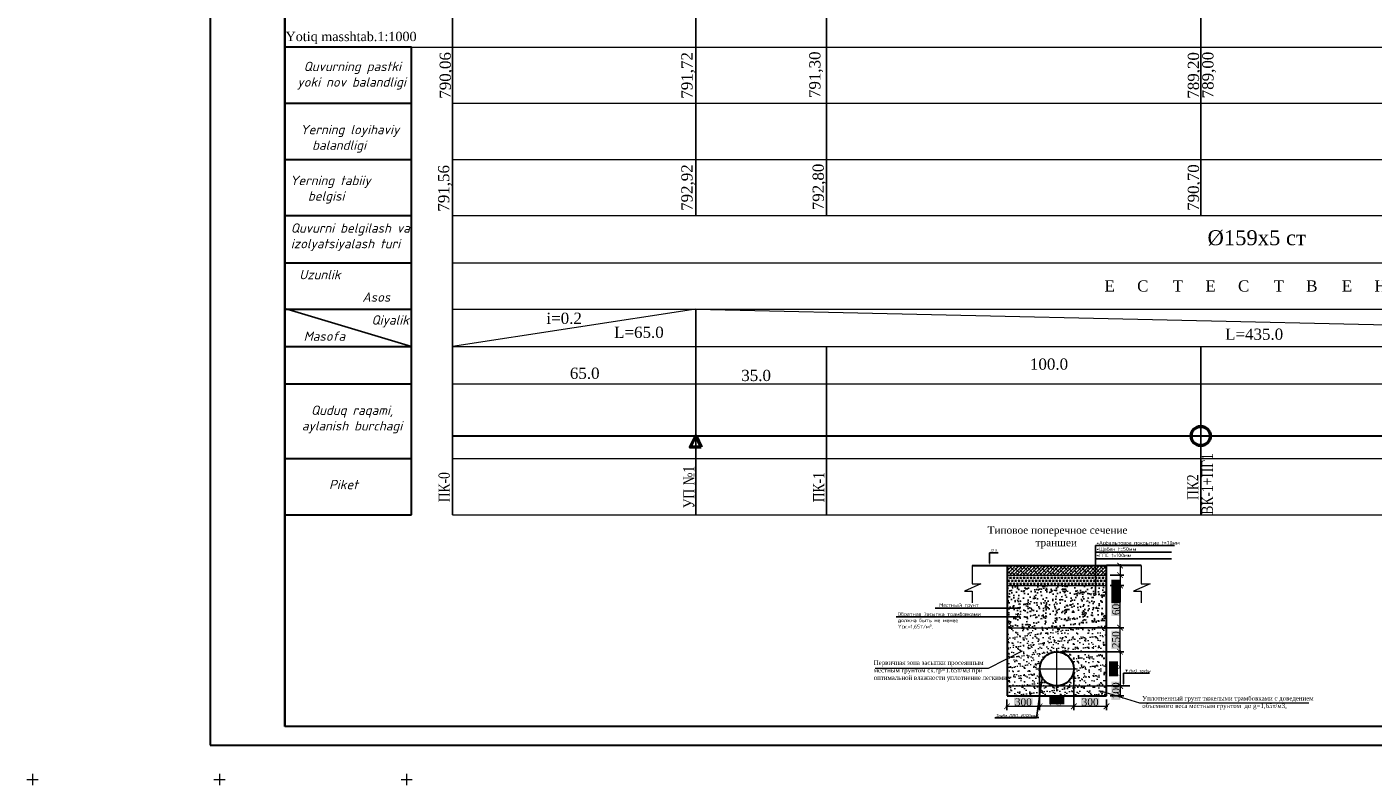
# Model space of a CAD drawing. Header units: millimetres. Extents: x 366033 to 446362, y 4247208 to 4265071.
# Tile 95 of 159: x 435272 to 435632, y 4255516 to 4255719. Entities that reach past the tile are written whole.
import ezdxf
from ezdxf import colors
from ezdxf.entities.mleader import LeaderData, LeaderLine
from ezdxf.math import Vec2, Vec3

# ---------------------------------------------------------------- set-up
doc = ezdxf.new("R2010")
doc.units = ezdxf.units.MM
doc.header["$PDMODE"] = 32
doc.header["$PDSIZE"] = 0.6
doc.linetypes.add('DASHED', pattern=[0.75, 0.5, -0.25])
doc.linetypes.add('осевая', pattern=[50.8, 31.75, -6.35, 6.35, -6.35])
for name, color, linetype in [('(002) Рамка', 7, 'Continuous'), ('(004) Точки рельефа', 7, 'Continuous'), ('0 @ 0.1', 7, 'Continuous'), ('0 @ 1 (1)', 7, 'Continuous'), ('0 @ 1 (2)', 7, 'Continuous'), ('RAMKA', 7, 'Continuous')]:
    doc.layers.add(name, color=color, linetype=linetype)
for name, color, linetype, lineweight in [('0.3-STAMP', 7, 'Continuous', 30), ('0002. ВК. ПГ. Уг. Пк. и задвижки', 250, 'Continuous', 50), ('Рабочий', 7, 'DASHED', 9), ('Текст ВК', 136, 'Continuous', 9)]:
    doc.layers.add(name, color=color, linetype=linetype, lineweight=lineweight)
doc.layers.add('GEODS_POINT_GRID#_B', color=7, linetype='Continuous', true_color=0x000000)
doc.styles.add('GOST 2.304', font='CS_Gost2304.shx')
doc.styles.add('ISOCPEUR', font='isocpeui.ttf')
doc.styles.get("Standard").update_dxf_attribs({"font": 'times.ttf'})
doc.styles.add('TIMES', font='times.ttf')
doc.styles.add('для таблиц', font='times.ttf', dxfattribs={"height": 3})
doc.styles.add('СПДС', font='isocpeur.ttf')
doc.linetypes.add('ВОДОПРОВОД-right', pattern='A,15,-4,["В1",Standard,S=3,R=0,X=-2,Y=-1.5],-4,20,[">",Standard,S=3,R=0,X=-1.5,Y=-1.5],0', length=43)
doc.dimstyles.new('!Oxunjon', dxfattribs={"dimtxt": 2, "dimasz": 1.5, "dimexe": 1, "dimexo": 0.0625, "dimgap": 0.09, "dimtad": 1, "dimdec": 1, "dimzin": 0, "dimdsep": 46, "dimtxsty": 'Standard', "dimblk": 'ARCHTICK', "dimcen": 0.3, "dimdle": 0.35, "dimclrd": 5, "dimclre": 5, "dimclrt": 5, "dimadec": 0, "dimazin": 0, "dimtfac": 1, "dimtdec": 1, "dimtofl": 0, "dimtmove": 0, "dimatfit": 3, "dimldrblk": 'ARCHTICK', "dimfxl": 1, "dimtolj": 1, "dimtzin": 0, "dimlwd": 0, "dimarcsym": 1})
pattern_1 = [(45, (1792.84736, 3496378.7832), (-0.44901280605, 0.44901280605), []), (135, (1792.84736, 3496378.7832), (-1.34703841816, 0.44901280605), [1.5875, -0.9525])]

# ---------------------------------------------------------------- blocks, each defined once
blk = doc.blocks.new('_Dot')
at = {"color": 0, "linetype": 'ByBlock', "lineweight": -2}
blk.add_line((-0.5, 0), (-1, 0), dxfattribs=at)
at = {"color": 0, "linetype": 'ByBlock', "const_width": 0.5}
blk.add_lwpolyline([(-0.25, 0, 1), (0.25, 0, 1)], format="xyb", close=True, dxfattribs=at)
blk = doc.blocks.new('_ArchTick')
at = {"color": 0, "linetype": 'ByBlock', "lineweight": 30, "const_width": 0.15}
blk.add_lwpolyline([(-0.5, -0.5), (0.5, 0.5)], dxfattribs=at)
blk = doc.blocks.new('*D472')
at = {"color": 5, "lineweight": -2, "transparency": 16777216}
for p, q in [((435561.33, 4255542.45), (435564.98, 4255542.45)), ((435561.33, 4255539.84), (435564.98, 4255539.84))]:
    blk.add_line(p, q, dxfattribs=at)
at = {"color": 5, "lineweight": 0, "transparency": 16777216}
blk.add_line((435563.98, 4255542.8), (435563.98, 4255539.49), dxfattribs=at)
at = {"layer": 'Defpoints', "color": 0, "lineweight": 0, "transparency": 16777216}
for p in [(435560.33, 4255542.45), (435560.33, 4255539.84), (435563.98, 4255539.84)]:
    blk.add_point(p, dxfattribs=at)
at = {"color": 5, "lineweight": 0, "transparency": 16777216, "xscale": 1.5, "yscale": 1.5, "zscale": 1.5}
for p, rotation in [((435563.98, 4255542.45), 90), ((435563.98, 4255539.84), 270)]:
    blk.add_blockref('_ArchTick', p, dxfattribs=dict(at, rotation=rotation))
at = {"color": 1, "transparency": 16777216, "insert": (435562.86, 4255541.15), "char_height": 2, "attachment_point": 5, "rotation": 90, "style": 'TIMES', "bg_fill": 1, "box_fill_scale": 1.1, "bg_fill_color": 7, "bg_fill_true_color": 16777215, "bg_fill_transparency": 0}
blk.add_mtext('\\A1;100', dxfattribs=at)
blk = doc.blocks.new('*D473')
at = {"color": 5, "lineweight": -2, "transparency": 16777216}
for p, q in [((435542.47, 4255546.01), (435542.47, 4255536.01)), ((435533.74, 4255538.84), (435533.74, 4255536.01))]:
    blk.add_line(p, q, dxfattribs=at)
at = {"color": 5, "lineweight": 0, "transparency": 16777216}
blk.add_line((435533.39, 4255537.01), (435542.82, 4255537.01), dxfattribs=at)
at = {"layer": 'Defpoints', "color": 0, "lineweight": 0, "transparency": 16777216}
for p in [(435542.47, 4255547.01), (435533.74, 4255539.84), (435542.47, 4255537.01)]:
    blk.add_point(p, dxfattribs=at)
at = {"color": 5, "lineweight": 0, "transparency": 16777216, "xscale": 1.5, "yscale": 1.5, "zscale": 1.5, "rotation": 180}
blk.add_blockref('_ArchTick', (435533.74, 4255537.01), dxfattribs=at)
at = {"color": 5, "lineweight": 0, "transparency": 16777216, "xscale": 1.5, "yscale": 1.5, "zscale": 1.5}
blk.add_blockref('_ArchTick', (435542.47, 4255537.01), dxfattribs=at)
at = {"color": 1, "transparency": 16777216, "insert": (435538.11, 4255538.13), "char_height": 2, "attachment_point": 5, "style": 'TIMES', "bg_fill": 1, "box_fill_scale": 1.1, "bg_fill_color": 7, "bg_fill_true_color": 16777215, "bg_fill_transparency": 0}
blk.add_mtext('\\A1;300', dxfattribs=at)
blk = doc.blocks.new('*D474')
at = {"color": 5, "lineweight": -2, "transparency": 16777216}
for p, q in [((435542.47, 4255546.01), (435542.47, 4255536.01)), ((435551.6, 4255546.01), (435551.6, 4255536.01))]:
    blk.add_line(p, q, dxfattribs=at)
at = {"color": 5, "lineweight": 0, "transparency": 16777216}
blk.add_line((435551.95, 4255537.01), (435542.12, 4255537.01), dxfattribs=at)
at = {"layer": 'Defpoints', "color": 0, "lineweight": 0, "transparency": 16777216}
for p in [(435542.47, 4255547.01), (435551.6, 4255547.01), (435542.47, 4255537.01)]:
    blk.add_point(p, dxfattribs=at)
at = {"color": 5, "lineweight": 0, "transparency": 16777216, "xscale": 1.5, "yscale": 1.5, "zscale": 1.5, "rotation": 180}
blk.add_blockref('_ArchTick', (435542.47, 4255537.01), dxfattribs=at)
at = {"color": 5, "lineweight": 0, "transparency": 16777216, "xscale": 1.5, "yscale": 1.5, "zscale": 1.5}
blk.add_blockref('_ArchTick', (435551.6, 4255537.01), dxfattribs=at)
at = {"color": 1, "transparency": 16777216, "insert": (435547.04, 4255538.43), "char_height": 2, "attachment_point": 5, "style": 'TIMES', "bg_fill": 1, "box_fill_scale": 1.1, "bg_fill_color": 7, "bg_fill_true_color": 16777215, "bg_fill_transparency": 0}
blk.add_mtext('\\A1;Ду', dxfattribs=at)
blk = doc.blocks.new('*D475')
at = {"color": 5, "lineweight": -2, "transparency": 16777216}
for p, q in [((435551.6, 4255546.01), (435551.6, 4255536.01)), ((435560.33, 4255538.84), (435560.33, 4255536.01))]:
    blk.add_line(p, q, dxfattribs=at)
at = {"color": 5, "lineweight": 0, "transparency": 16777216}
blk.add_line((435551.25, 4255537.01), (435560.68, 4255537.01), dxfattribs=at)
at = {"layer": 'Defpoints', "color": 0, "lineweight": 0, "transparency": 16777216}
for p in [(435551.6, 4255547.01), (435560.33, 4255539.84), (435560.33, 4255537.01)]:
    blk.add_point(p, dxfattribs=at)
at = {"color": 5, "lineweight": 0, "transparency": 16777216, "xscale": 1.5, "yscale": 1.5, "zscale": 1.5, "rotation": 180}
blk.add_blockref('_ArchTick', (435551.6, 4255537.01), dxfattribs=at)
at = {"color": 5, "lineweight": 0, "transparency": 16777216, "xscale": 1.5, "yscale": 1.5, "zscale": 1.5}
blk.add_blockref('_ArchTick', (435560.33, 4255537.01), dxfattribs=at)
at = {"color": 1, "transparency": 16777216, "insert": (435555.97, 4255538.13), "char_height": 2, "attachment_point": 5, "style": 'TIMES', "bg_fill": 1, "box_fill_scale": 1.1, "bg_fill_color": 7, "bg_fill_true_color": 16777215, "bg_fill_transparency": 0}
blk.add_mtext('\\A1;300', dxfattribs=at)
blk = doc.blocks.new('*D395')
at = {"color": 5, "lineweight": -2, "transparency": 16777216}
for p, q in [((435548.04, 4255558.02), (435564.98, 4255558.02)), ((435548.04, 4255551.58), (435564.98, 4255551.58))]:
    blk.add_line(p, q, dxfattribs=at)
at = {"color": 5, "lineweight": 0, "transparency": 16777216}
blk.add_line((435563.98, 4255551.23), (435563.98, 4255558.37), dxfattribs=at)
at = {"layer": 'Defpoints', "color": 0, "lineweight": 0, "transparency": 16777216}
for p in [(435547.04, 4255558.02), (435563.98, 4255558.02), (435547.04, 4255551.58)]:
    blk.add_point(p, dxfattribs=at)
at = {"color": 5, "lineweight": 0, "transparency": 16777216, "xscale": 1.5, "yscale": 1.5, "zscale": 1.5}
for p, rotation in [((435563.98, 4255558.02), 90), ((435563.98, 4255551.58), 270)]:
    blk.add_blockref('_ArchTick', p, dxfattribs=dict(at, rotation=rotation))
at = {"color": 1, "transparency": 16777216, "insert": (435562.86, 4255554.8), "char_height": 2, "attachment_point": 5, "rotation": 90, "style": 'TIMES', "bg_fill": 1, "box_fill_scale": 1.1, "bg_fill_color": 7, "bg_fill_true_color": 16777215, "bg_fill_transparency": 0}
blk.add_mtext('\\A1;250', dxfattribs=at)
blk = doc.blocks.new('*D396')
at = {"color": 5, "lineweight": -2, "transparency": 16777216}
for p, q in [((435563.98, 4255551.58), (435562.98, 4255551.58)), ((435563.98, 4255542.45), (435564.98, 4255542.45))]:
    blk.add_line(p, q, dxfattribs=at)
at = {"color": 5, "lineweight": 0, "transparency": 16777216}
blk.add_line((435563.98, 4255551.93), (435563.98, 4255542.1), dxfattribs=at)
at = {"layer": 'Defpoints', "color": 0, "lineweight": 0, "transparency": 16777216}
for p in [(435564.13, 4255551.58), (435563.98, 4255542.45), (435563.98, 4255542.45)]:
    blk.add_point(p, dxfattribs=at)
at = {"color": 5, "lineweight": 0, "transparency": 16777216, "xscale": 1.5, "yscale": 1.5, "zscale": 1.5}
for p, rotation in [((435563.98, 4255551.58), 90), ((435563.98, 4255542.45), 270)]:
    blk.add_blockref('_ArchTick', p, dxfattribs=dict(at, rotation=rotation))
at = {"color": 1, "transparency": 16777216, "insert": (435562.56, 4255547.01), "char_height": 2, "attachment_point": 5, "rotation": 90, "style": 'TIMES', "bg_fill": 1, "box_fill_scale": 1.1, "bg_fill_color": 7, "bg_fill_true_color": 16777215, "bg_fill_transparency": 0}
blk.add_mtext('\\A1;Ду', dxfattribs=at)
blk = doc.blocks.new('*D397')
at = {"color": 5, "lineweight": -2, "transparency": 16777216}
for p, q in [((435561.33, 4255569.29), (435564.98, 4255569.29)), ((435561.33, 4255558.02), (435564.98, 4255558.02))]:
    blk.add_line(p, q, dxfattribs=at)
at = {"color": 5, "lineweight": 0, "transparency": 16777216}
blk.add_line((435563.98, 4255557.67), (435563.98, 4255569.64), dxfattribs=at)
at = {"layer": 'Defpoints', "color": 0, "lineweight": 0, "transparency": 16777216}
for p in [(435560.33, 4255569.29), (435563.98, 4255569.29), (435560.33, 4255558.02)]:
    blk.add_point(p, dxfattribs=at)
at = {"color": 5, "lineweight": 0, "transparency": 16777216, "xscale": 1.5, "yscale": 1.5, "zscale": 1.5}
for p, rotation in [((435563.98, 4255569.29), 90), ((435563.98, 4255558.02), 270)]:
    blk.add_blockref('_ArchTick', p, dxfattribs=dict(at, rotation=rotation))
at = {"color": 1, "transparency": 16777216, "insert": (435562.86, 4255563.66), "char_height": 2, "attachment_point": 5, "rotation": 90, "style": 'TIMES', "bg_fill": 1, "box_fill_scale": 1.1, "bg_fill_color": 7, "bg_fill_true_color": 16777215, "bg_fill_transparency": 0}
blk.add_mtext('\\A1;600', dxfattribs=at)
blk = doc.blocks.new('*D471')
at = {"color": 5, "lineweight": -2, "transparency": 16777216}
for p, q in [((435561.33, 4255574.64), (435564.98, 4255574.64)), ((435561.33, 4255572.08), (435564.98, 4255572.08))]:
    blk.add_line(p, q, dxfattribs=at)
at = {"color": 5, "lineweight": 0, "transparency": 16777216}
for p, q in [((435563.98, 4255574.99), (435563.98, 4255572.08)), ((435563.98, 4255572.08), (435563.98, 4255567.67))]:
    blk.add_line(p, q, dxfattribs=at)
at = {"layer": 'Defpoints', "color": 0, "lineweight": 0, "transparency": 16777216}
for p in [(435560.33, 4255574.64), (435560.33, 4255572.08), (435563.98, 4255572.08)]:
    blk.add_point(p, dxfattribs=at)
at = {"color": 5, "lineweight": 0, "transparency": 16777216, "xscale": 1.5, "yscale": 1.5, "zscale": 1.5}
for p, rotation in [((435563.98, 4255574.64), 90), ((435563.98, 4255572.08), 270)]:
    blk.add_blockref('_ArchTick', p, dxfattribs=dict(at, rotation=rotation))
at = {"color": 1, "transparency": 16777216, "insert": (435562.86, 4255569.12), "char_height": 2, "attachment_point": 5, "rotation": 90, "style": 'TIMES', "bg_fill": 1, "box_fill_scale": 1.1, "bg_fill_color": 7, "bg_fill_true_color": 16777215, "bg_fill_transparency": 0}
blk.add_mtext('\\A1;50', dxfattribs=at)
blk = doc.blocks.new('*D398')
at = {"color": 5, "lineweight": -2, "transparency": 16777216}
for p, q in [((435561.33, 4255572.08), (435564.98, 4255572.08)), ((435561.33, 4255569.29), (435564.98, 4255569.29))]:
    blk.add_line(p, q, dxfattribs=at)
at = {"color": 5, "lineweight": 0, "transparency": 16777216}
for p, q in [((435563.98, 4255572.43), (435563.98, 4255569.29)), ((435563.98, 4255569.29), (435563.98, 4255564.88))]:
    blk.add_line(p, q, dxfattribs=at)
at = {"layer": 'Defpoints', "color": 0, "lineweight": 0, "transparency": 16777216}
for p in [(435560.33, 4255572.08), (435560.33, 4255569.29), (435563.98, 4255569.29)]:
    blk.add_point(p, dxfattribs=at)
at = {"color": 5, "lineweight": 0, "transparency": 16777216, "xscale": 1.5, "yscale": 1.5, "zscale": 1.5}
for p, rotation in [((435563.98, 4255572.08), 90), ((435563.98, 4255569.29), 270)]:
    blk.add_blockref('_ArchTick', p, dxfattribs=dict(at, rotation=rotation))
at = {"color": 1, "transparency": 16777216, "insert": (435562.86, 4255566.34), "char_height": 2, "attachment_point": 5, "rotation": 90, "style": 'TIMES', "bg_fill": 1, "box_fill_scale": 1.1, "bg_fill_color": 7, "bg_fill_true_color": 16777215, "bg_fill_transparency": 0}
blk.add_mtext('\\A1;50', dxfattribs=at)
blk = doc.blocks.new('CrossCoord_m1')
at = {"layer": 'GEODS_POINT_GRID#_B', "color": 3, "lineweight": 20, "true_color": 0x00ff00, "flags": 128}
for points in [[(-3, 0), (3, 0)], [(0, 3), (0, -3)]]:
    blk.add_lwpolyline(points, dxfattribs=at)
blk = doc.blocks.new('*U515')
at = {"layer": '0 @ 0.1', "lineweight": 9}
h = blk.add_hatch(dxfattribs=at)
h.set_pattern_fill('ANSI38', color=256, scale=0.2)
h.set_pattern_definition(pattern_1)
h.paths.add_polyline_path([(435533.74, 4255574.64), (435533.74, 4255572.08), (435560.33, 4255572.08), (435560.33, 4255574.64)])
at = {"layer": '0 @ 1 (2)', "lineweight": 9}
h = blk.add_hatch(dxfattribs=at)
h.set_pattern_fill('ANSI38', color=256, scale=0.2)
h.set_pattern_definition(pattern_1)
h.paths.add_polyline_path([(435533.74, 4255574.64), (435533.74, 4255572.08), (435560.33, 4255572.08), (435560.33, 4255574.64)])

msp = doc.modelspace()

# ---------------------------------------------------------------- hatches: boundary and pattern name
at = {"true_color": 0x991b1e}
h = msp.add_hatch(dxfattribs=at)
h.set_pattern_fill('TRIANG', color=244, scale=0.096)
h.set_pattern_definition([(60, (420243.1662, 4254940.70816), (-0.4572, 0.79189363), [0.4572, -0.4572]), (120, (420243.1662, 4254940.70816), (-0.9144, 5e-10), [0.4572, -0.4572]), (0, (420242.9376, 4254941.1041), (0.4572, 0.79189363), [0.4572, -0.4572])])
h.paths.add_polyline_path([(435533.744, 4255572.077), (435533.744, 4255569.289), (435560.333, 4255569.289), (435560.333, 4255572.077)])
edge = h.paths.add_edge_path()
edge.add_arc((435554.891, 4255572.927), 0.3, 90, 270)
edge.add_line((435554.891, 4255572.627), (435554.891, 4255573.227))
h = msp.add_hatch()
h.set_pattern_fill('AR-CONC', color=256, scale=0.0192)
h.set_pattern_definition([(50, (1792.8474, 3496380.1135), (3.497945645, -0.306030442), [0.36576, -4.02336]), (355, (1792.8474, 3496380.1135), (-0.676673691, 3.668291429), [0.292608, -3.218699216]), (100.4514447, (1793.139, 3496380.088), (2.821271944, 3.362260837), [0.310848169, -3.419332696]), (46.1842, (1792.8474, 3496381.089), (5.204717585, -0.807212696), [0.54864, -6.03504]), (96.6355576, (1793.281, 3496381.0216), (4.558159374, 4.750581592), [0.466272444, -5.129003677]), (351.1841512, (1792.8474, 3496381.089), (4.558159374, 4.750581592), [0.438911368, -4.828026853]), (21, (1793.335, 3496380.845), (2.910996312, -1.963491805), [0.36576, -4.02336]), (326, (1793.335, 3496380.845), (1.186598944, 3.53640895), [0.292608, -3.218688]), (71.451445, (1793.5776, 3496380.6814), (4.09759525, 1.572917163), [0.310848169, -3.419326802]), (37.5, (1792.8474, 3496380.1135), (0.0593011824, 1.6234567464), [0, -3.1796736, 0, -3.267456, 0, -3.23088]), (7.5, (1792.8474, 3496380.1135), (1.2829375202, 1.9234670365), [0, -1.8629376, 0, -3.1065216, 0, -1.231392]), (327.5, (1791.7598, 3496380.1135), (2.6033394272, -0.1099918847), [0, -1.2192, 0, -3.803904, 0, -5.047488]), (317.5, (1791.2721, 3496380.1135), (2.8440802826, 0.488188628), [0, -1.58496, 0, -2.5261824, 0, -3.584448])])
h.paths.add_polyline_path([(435533.744, 4255569.289), (435533.744, 4255558.022), (435560.333, 4255558.022), (435560.333, 4255569.289)])
edge = h.paths.add_edge_path(flags=16)
edge.add_arc((435537.078, 4255560.948), 0.3, 0, 360)
at = {"lineweight": 15}
h = msp.add_hatch(dxfattribs=at)
h.set_pattern_fill('AR-SAND', color=256, scale=0.04)
h.set_pattern_definition([(37.5, (1802.8794, 3496357.9579), (-0.0640012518, 1.9576529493), [0, -1.54432, 0, -1.7272, 0, -1.651]), (7.5, (1802.8794, 3496357.958), (1.7980931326, 2.867300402), [0, -0.83312, 0, -1.39192, 0, -0.5334]), (327.5, (1801.6297, 3496357.9579), (3.163969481, 0.0057487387), [0, -0.508, 0, -1.8288, 0, -2.3876]), (317.5, (1801.6297, 3496357.958), (3.05422581, 0.891717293), [0, -0.254, 0, -1.19888, 0, -1.3716])])
h.paths.add_polyline_path([(435560.333, 4255542.448), (435533.744, 4255542.448), (435533.744, 4255539.843), (435560.333, 4255539.843)])
at = {"layer": '0 @ 1 (1)', "lineweight": 15}
h = msp.add_hatch(dxfattribs=at)
h.set_pattern_fill('AR-SAND', color=256, scale=0.04)
h.set_pattern_definition([(37.5, (1792.8474, 3496380.1135), (-0.0640012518, 1.9576529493), [0, -1.54432, 0, -1.7272, 0, -1.651]), (7.5, (1792.8474, 3496380.1135), (1.7980931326, 2.867300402), [0, -0.83312, 0, -1.39192, 0, -0.5334]), (327.5, (1791.5977, 3496380.1135), (3.163969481, 0.0057487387), [0, -0.508, 0, -1.8288, 0, -2.3876]), (317.5, (1791.5977, 3496380.1135), (3.05422581, 0.891717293), [0, -0.254, 0, -1.19888, 0, -1.3716])])
h.paths.add_polyline_path([(435533.744, 4255558.022), (435533.744, 4255542.448), (435560.333, 4255542.448), (435560.333, 4255558.022)])
edge = h.paths.add_edge_path(flags=16)
edge.add_arc((435547.038, 4255547.012), 4.564, 0, 360)
edge = h.paths.add_edge_path(flags=16)
edge.add_arc((435537.078, 4255550.711), 0.15, 0, 360)

# ---------------------------------------------------------------- linework, layer by layer
at = {"layer": '(002) Рамка', "color": 0, "lineweight": 25}
for points in [[(435385.53, 4255668.229), (435385.53, 4255915.939)], [(435485.53, 4255668.229), (435485.53, 4255915.939)], [(435585.53, 4255668.229), (435585.53, 4255915.939)], [(435385.53, 4255588.229), (435385.53, 4255668.229)], [(435485.53, 4255588.229), (435485.53, 4255633.229)], [(435585.53, 4255588.229), (435585.53, 4255633.229)]]:
    msp.add_lwpolyline(points, dxfattribs=at)
at = {"layer": '(002) Рамка', "color": 0, "lineweight": 25, "elevation": 0}
for points in [[(435450.53, 4255668.229), (435450.53, 4255915.939)], [(435450.53, 4255588.229), (435450.53, 4255643.229)]]:
    msp.add_lwpolyline(points, dxfattribs=at)
at = {"color": 1, "lineweight": 30, "ltscale": 0.5}
msp.add_line((435340.728, 4255818.618), (435340.728, 4255531.618), dxfattribs=at)
at = {"color": 0, "lineweight": 0}
for q in [(435385.53, 4255633.229), (435885.53, 4255633.229)]:
    msp.add_line((435450.53, 4255643.229), q, dxfattribs=at)
at = {"lineweight": 30}
for p, q in [((435524.434, 4255574.635), (435533.744, 4255574.635)), ((435533.744, 4255574.635), (435533.744, 4255539.843)), ((435533.744, 4255574.635), (435560.333, 4255574.635)), ((435560.333, 4255539.843), (435560.333, 4255574.635)), ((435569.643, 4255574.635), (435560.333, 4255574.635)), ((435533.744, 4255539.843), (435560.333, 4255539.843))]:
    msp.add_line(p, q, dxfattribs=at)
at = {"lineweight": 9}
for p, q in [((435533.744, 4255572.077), (435560.333, 4255572.077)), ((435533.744, 4255569.289), (435560.333, 4255569.289)), ((435533.744, 4255569.289), (435560.333, 4255569.289)), ((435533.744, 4255560.953), (435537.078, 4255560.948)), ((435533.744, 4255558.022), (435560.333, 4255558.022)), ((435533.744, 4255542.448), (435560.333, 4255542.448))]:
    msp.add_line(p, q, dxfattribs=at)
at = {"color": 0, "lineweight": 5}
for p, q in [((435528.815, 4255547.206), (435537.875, 4255551.853)), ((435498.477, 4255547.206), (435528.815, 4255547.206)), ((435558.716, 4255541.154), (435569.176, 4255537.916)), ((435569.176, 4255537.916), (435614.413, 4255537.916))]:
    msp.add_line(p, q, dxfattribs=at)
at = {"linetype": 'осевая', "lineweight": 9, "ltscale": 0.5}
for p, q in [((435547.038, 4255541.436), (435547.038, 4255552.588)), ((435541.462, 4255547.012), (435552.614, 4255547.012))]:
    msp.add_line(p, q, dxfattribs=at)
at = {"color": 5, "linetype": 'ВОДОПРОВОД-right', "lineweight": 30}
msp.add_lwpolyline([(435385.524, 4255609.281), (435885.53, 4255609.281)], dxfattribs=at)
at = {"color": 18, "true_color": 0x000000}
for points in [[(435557.421, 4255578.224), (435577.688, 4255578.224)], [(435557.421, 4255576.433), (435577.688, 4255576.433)], [(435560.333, 4255542.448), (435566.619, 4255542.448)]]:
    msp.add_lwpolyline(points, dxfattribs=at)
at = {"lineweight": 9}
for points in [[(435524.434, 4255574.635), (435524.434, 4255569.78), (435526.78, 4255569.78), (435522.374, 4255567.776), (435524.434, 4255567.776), (435524.434, 4255564.663)], [(435524.434, 4255574.635), (435533.744, 4255574.635), (435533.744, 4255539.843), (435560.333, 4255539.843), (435560.333, 4255574.635), (435569.643, 4255574.635)], [(435569.643, 4255574.635), (435569.643, 4255569.78), (435571.989, 4255569.78), (435567.583, 4255567.776), (435569.643, 4255567.776), (435569.643, 4255564.663)]]:
    msp.add_lwpolyline(points, dxfattribs=at)
at = {"color": 1, "lineweight": 50}
msp.add_circle((435585.53, 4255609.281), 2.554, dxfattribs=at)
at = {"lineweight": 30}
msp.add_circle((435547.038, 4255547.012), 4.564, dxfattribs=at)
at = {"layer": '0.3-STAMP', "lineweight": 20}
msp.add_line((435320.728, 4255526.618), (435320.728, 4255554.301), dxfattribs=at)
at = {"layer": '0002. ВК. ПГ. Уг. Пк. и задвижки', "color": 1, "lineweight": 50, "elevation": 0}
msp.add_lwpolyline([(435452.03, 4255606.281), (435449.03, 4255606.281), (435450.53, 4255609.281), (435452.03, 4255606.281)], dxfattribs=at)
at = {"layer": 'RAMKA', "color": 1, "lineweight": 30}
for p, q in [((435320.728, 4255946.618), (435320.728, 4255526.618)), ((435340.728, 4255531.618), (435340.728, 4255938.857)), ((435911.124, 4255531.618), (435340.728, 4255531.618)), ((435320.728, 4255526.618), (435914.441, 4255526.618))]:
    msp.add_line(p, q, dxfattribs=at)
at = {"layer": 'Рабочий', "color": 0, "linetype": 'ByBlock', "lineweight": 30, "ltscale": 0.166667}
for p, q in [((435374.521, 4255713.229), (435340.728, 4255713.229)), ((435374.521, 4255588.229), (435374.521, 4255713.229)), ((435340.728, 4255698.229), (435374.521, 4255698.229)), ((435340.728, 4255683.229), (435374.521, 4255683.229)), ((435340.728, 4255668.229), (435374.521, 4255668.229)), ((435340.728, 4255655.558), (435374.521, 4255655.558)), ((435340.728, 4255643.229), (435374.521, 4255643.229)), ((435340.728, 4255633.229), (435374.521, 4255633.229)), ((435340.728, 4255623.229), (435374.521, 4255623.229)), ((435340.728, 4255603.229), (435374.521, 4255603.229)), ((435340.728, 4255588.229), (435374.521, 4255588.229))]:
    msp.add_line(p, q, dxfattribs=at)
at = {"layer": 'Рабочий', "color": 0, "linetype": 'ByBlock', "lineweight": 25, "ltscale": 0.166667}
msp.add_line((435340.728, 4255643.368), (435374.521, 4255633.229), dxfattribs=at)
at = {"layer": 'Текст ВК'}
for p, q in [((435341.559, 4255713.229), (435374.521, 4255713.229)), ((435374.521, 4255713.229), (435885.53, 4255713.229)), ((435341.559, 4255698.229), (435374.521, 4255698.229)), ((435385.53, 4255698.229), (435885.53, 4255698.229)), ((435341.559, 4255683.229), (435374.521, 4255683.229)), ((435385.53, 4255683.229), (435885.53, 4255683.229)), ((435341.559, 4255668.229), (435374.521, 4255668.229)), ((435385.53, 4255668.229), (435885.53, 4255668.229)), ((435341.559, 4255655.558), (435374.521, 4255655.558)), ((435385.53, 4255655.558), (435885.53, 4255655.558)), ((435341.559, 4255643.229), (435374.521, 4255643.229)), ((435385.53, 4255643.229), (435885.53, 4255643.229)), ((435341.559, 4255633.229), (435374.521, 4255633.229)), ((435385.53, 4255633.229), (435885.53, 4255633.229)), ((435341.559, 4255623.229), (435374.521, 4255623.229)), ((435385.53, 4255623.229), (435885.53, 4255623.229)), ((435341.559, 4255603.229), (435374.521, 4255603.229)), ((435385.53, 4255603.229), (435885.53, 4255603.229)), ((435341.559, 4255588.229), (435374.521, 4255588.229)), ((435385.53, 4255588.229), (435885.53, 4255588.229))]:
    msp.add_line(p, q, dxfattribs=at)

# ---------------------------------------------------------------- block references
at = {"color": 0, "lineweight": 0}
msp.add_blockref('*U515', (0, 0), dxfattribs=at)
at = {"layer": 'GEODS_POINT_GRID#_B', "color": 3, "true_color": 0x00ff00, "xscale": 0.5, "yscale": 0.5, "zscale": 0.5}
for p in [(435273.254, 4255517.443), (435323.254, 4255517.443), (435373.254, 4255517.443)]:
    msp.add_blockref('CrossCoord_m1', p, dxfattribs=at)

# ---------------------------------------------------------------- texts
at = {"layer": '(004) Точки рельефа', "color": 7, "char_height": 3, "attachment_point": 5, "style": 'для таблиц'}
for s, insert in [('\\A1;100.0', (435544.974, 4255628.48)), ('\\A1;65.0', (435420.859, 4255626.031)), ('\\A1;35.0', (435466.683, 4255625.44))]:
    msp.add_mtext(s, dxfattribs=dict(at, insert=insert))
at = {"color": 5, "insert": (435340.89, 4255717.363), "char_height": 2.5, "width": 63.99891, "attachment_point": 1}
msp.add_mtext('\\pt12.5;{\\C256;Yotiq masshtab.1:1000}', dxfattribs=at)
at = {"color": 0, "char_height": 3, "width": 11.11185, "attachment_point": 2, "rotation": 90}
for s, insert in [('790,06', (435382.07, 4255705.699)), ('791,72', (435446.676, 4255705.699)), ('791,30', (435480.867, 4255705.866)), ('791,56', (435381.665, 4255675.497)), ('792,92', (435446.676, 4255675.699)), ('792,80', (435481.776, 4255675.866)), ('\\pt6;790,70', (435582.07, 4255675.699))]:
    msp.add_mtext(s, dxfattribs=dict(at, insert=insert))
at = {"color": 184, "char_height": 3, "width": 11.11185, "attachment_point": 2, "rotation": 90}
for s, insert in [('{\\C0;789,20}', (435582.07, 4255705.699)), ('{\\C0;789,00}', (435585.937, 4255705.801))]:
    msp.add_mtext(s, dxfattribs=dict(at, insert=insert))
at = {"ltscale": 0.5}
for s, insert, char_height, width, attachment_point in [('{\\fSylfaen|b0|i0|c204|p18;  %%C159х5 ст  \\fTimes New Roman|b1|i1|c204|p18;\\C0; \\fTimes New Roman|b0|i0|c204|p18; }', (435584.322, 4255664.3), 4, 177.43447, 1), ('{\\fSylfaen|b0|i0|c204|p18;\\H0.75x;\\T3.15;ЕСТЕСТВЕННОЕ}', (435615.71, 4255650.894, 0.031), 4, 117.74094, 2), ('{\\fSylfaen|b0|i0|c0|p18;i=\\fSylfaen|b0|i0|c204|p18;0.2}', (435410.625, 4255642.255), 3, 33.54214, 1), ('{\\fSylfaen|b0|i0|c0|p18;L=\\fSylfaen|b0|i0|c204|p18;65.0}', (435428.722, 4255638.512), 3, 14.17558, 1), ('{\\fSylfaen|b0|i0|c0|p18;L=\\fSylfaen|b0|i0|c204|p18;435.0}', (435592.05, 4255638), 3, 14.17558, 1)]:
    msp.add_mtext(s, dxfattribs=dict(at, insert=insert, char_height=char_height, width=width, attachment_point=attachment_point))
at = {"color": 5, "char_height": 3, "width": 14.61436, "attachment_point": 2, "rotation": 90}
for s, insert in [('{\\W0.8;\\C7;ВК-1+ПГ1}', (435585.787, 4255596.463, -4720.845)), ('{\\fTimes New Roman|b0|i0|c204|p18;\\W0.8;\\C7;ПК-\\fTimes New Roman|b0|i0|c0|p18;0}', (435381.788, 4255595.586, -4720.845)), ('{\\W0.8;\\C7;УП №1}', (435447.185, 4255595.629, -4720.845)), ('{\\fTimes New Roman|b0|i0|c204|p18;\\W0.8;\\C7;ПК-\\fTimes New Roman|b0|i0|c0|p18;1}', (435481.916, 4255595.586, -4720.845)), ('{\\fTimes New Roman|b0|i0|c204|p18;\\W0.8;\\C7;ПК\\fTimes New Roman|b0|i0|c0|p18;2}', (435581.916, 4255595.586, -4720.845))]:
    msp.add_mtext(s, dxfattribs=dict(at, insert=insert))
at = {"lineweight": 9, "insert": (435526.232, 4255585.132), "char_height": 2, "attachment_point": 1, "style": 'TIMES'}
msp.add_mtext_dynamic_manual_height_columns('\\pi2.3157;Типовое поперечное сечение \\P\\pi15.14773;траншеи', width=41.03519, gutter_width=5, heights=[0], dxfattribs=at)
at = {"color": 0, "lineweight": 5, "char_height": 1.2, "attachment_point": 1}
for s, insert, width in [('{\\fTimes New Roman|b0|i0|c204|p18;Первичная зона засыпки просеянным \\Pместным грунтом ск.гр=1.65т/м3 при \\Pоптимальной влажности уплотнение легкими}', (435498.113, 4255549.272), 111.475), ('{\\fTimes New Roman|b0|i0|c204|p18;Уплотненный грунт тяжелыми трамбовками с доведением\\Pобъемного веса местным грунтом  до g=1,65т/м3, }', (435569.891, 4255539.741), 109.83)]:
    msp.add_mtext(s, dxfattribs=dict(at, insert=insert, width=width))
at = {"layer": 'Рабочий', "color": 0, "linetype": 'ByBlock', "lineweight": 25, "ltscale": 0.166667, "char_height": 2.5, "style": 'GOST 2.304'}
for s, insert, width, attachment_point in [('\\pi13.55272;{\\fISOCPEUR|b0|i1|c204|p34;Quvurning pastki \\P\\pi11.86806;yoki \\fISOCPEUR|b0|i1|c0|p34;nov\\fISOCPEUR|b0|i1|c204|p34; balandligi}', (435332.167, 4255709.346), 53.43877, 1), ('{\\fISOCPEUR|b0|i1|c204|p34;Yerning loyihaviy\\P  balandligi}', (435344.808, 4255692.467), 53.43877, 1), ('{\\fISOCPEUR|b0|i1|c0|p34;      Yerning tabiiy \\fISOCPEUR|b0|i1|c204|p34;\\P         \\fISOCPEUR|b0|i1|c0|p34;belgisi}', (435332.538, 4255678.866), 53.43877, 1), ('{\\fISOCPEUR|b0|i1|c204|p34;Quvurni belgilash va \\fISOCPEUR|b0|i1|c0|p34;\\P\\fISOCPEUR|b0|i1|c204|p34;izolyatsiyalash turi}', (435342.281, 4255666.134), 32.21818, 1), ('{\\fISOCPEUR|b0|i1|c0|p34;Uzunlik}', (435350.07, 4255652.43), 16.23198, 5), ('{\\fISOCPEUR|b0|i1|c0|p34;Asos}', (435365.136, 4255646.423), 41.23798, 5), ('{\\fISOCPEUR|b0|i1|c0|p34;Qiyalik}', (435368.862, 4255639.924), 16.23198, 5), ('{\\fISOCPEUR|b0|i1|c0|p34;Masofa}', (435351.264, 4255635.978), 41.23798, 5), ('{\\fISOCPEUR|b0|i1|c204|p34;Quduq raqami,\\P\\fISOCPEUR|b0|i1|c0|p34;a\\fISOCPEUR|b0|i1|c204|p34;ylanish burchagi}', (435358.67, 4255613.716), 49.38517, 5), ('{\\fISOCPEUR|b0|i1|c204|p34;Piket}', (435356.385, 4255596.304), 41.23798, 5)]:
    msp.add_mtext(s, dxfattribs=dict(at, insert=insert, width=width, attachment_point=attachment_point))

# ---------------------------------------------------------------- dimensions: what is measured, and where the dimension line sits
at = {"color": 18, "true_color": 0x000000}
for p1, p2, distance, text, picture, middle in [((435560.333, 4255574.635), (435560.333, 4255572.077), 3.647, '50', '*D471', (435562.863, 4255569.124)), ((435560.333, 4255572.077), (435560.333, 4255569.289), 3.647, '50', '*D398', (435562.863, 4255566.336)), ((435560.333, 4255558.022), (435560.333, 4255569.289), -3.647, '600', '*D397', (435562.863, 4255563.655))]:
    dim = msp.add_aligned_dim(p1=p1, p2=p2, distance=distance, text=text, dimstyle='!Oxunjon', override={"dimexo": 1, "dimgap": 0.1, "dimtxsty": 'TIMES', "dimcen": 0.9, "dimclrt": 1, "dimfxl": 200, "dimfxlon": 1, "dimtfill": 2, "dimtfillclr": 7, "dimarcsym": 2}, dxfattribs=at)
    dim.commit()
    dim.dimension.update_dxf_attribs({"geometry": picture, "text_midpoint": middle})
for base, p1, p2, text, picture, middle in [((435563.98, 4255558.022), (435547.038, 4255551.576), (435547.038, 4255558.022), '250', '*D395', (435562.863, 4255554.799)), ((435563.98, 4255542.448), (435564.132, 4255551.575), (435563.98, 4255542.448), 'Ду', '*D396', (435562.561, 4255547.011))]:
    dim = msp.add_linear_dim(base=base, p1=p1, p2=p2, angle=90, text=text, dimstyle='!Oxunjon', override={"dimexo": 1, "dimgap": 0.1, "dimtxsty": 'TIMES', "dimcen": 0.9, "dimclrt": 1, "dimfxl": 200, "dimfxlon": 1, "dimtfill": 2, "dimtfillclr": 7, "dimarcsym": 2}, dxfattribs=at)
    dim.commit()
    dim.dimension.update_dxf_attribs({"geometry": picture, "text_midpoint": middle})
for base, p1, p2, text, picture, middle in [((435542.474, 4255537.013), (435533.744, 4255539.843), (435542.474, 4255547.012), '300', '*D473', (435538.109, 4255538.13)), ((435542.474, 4255537.013), (435551.602, 4255547.012), (435542.474, 4255547.012), 'Ду', '*D474', (435547.038, 4255538.432)), ((435560.333, 4255537.013), (435551.602, 4255547.012), (435560.333, 4255539.843), '300', '*D475', (435555.968, 4255538.13))]:
    dim = msp.add_linear_dim(base=base, p1=p1, p2=p2, text=text, dimstyle='!Oxunjon', override={"dimexo": 1, "dimgap": 0.1, "dimtxsty": 'TIMES', "dimcen": 0.9, "dimclrt": 1, "dimfxl": 200, "dimfxlon": 1, "dimtfill": 2, "dimtfillclr": 7, "dimarcsym": 2}, dxfattribs=at)
    dim.commit()
    dim.dimension.update_dxf_attribs({"geometry": picture, "text_midpoint": middle})
dim = msp.add_linear_dim(base=(435563.98, 4255539.843), p1=(435560.333, 4255542.448), p2=(435560.333, 4255539.843), angle=90, text='100', dimstyle='!Oxunjon', override={"dimexo": 1, "dimgap": 0.1, "dimtxsty": 'TIMES', "dimcen": 0.9, "dimclrt": 1, "dimfxl": 200, "dimfxlon": 1, "dimtfill": 2, "dimtfillclr": 7, "dimarcsym": 2}, dxfattribs=at)
dim.commit()
dim.dimension.update_dxf_attribs({"geometry": '*D472', "text_midpoint": (435563.98, 4255541.145), "dimtype": 160})

# ---------------------------------------------------------------- leaders
at = {"lineweight": 9}
ml = msp.add_multileader_mtext('Standard', dxfattribs=at)
ml.set_content('*Асфальтовое покрытие t=70мм\\P*Щебен t=50мм\\P\\pxql;*ГПС t=100мм', color=256, style='СПДС')
ml.set_leader_properties()
ml.set_arrow_properties(name='DOT')
ml.build(insert=Vec2(0, 0))
ml.multileader.update_dxf_attribs({"text_left_attachment_type": 6, "text_right_attachment_type": 6, "dogleg_length": 0.36, "arrow_head_size": 0.6})
ctx = ml.context
ctx.base_point, ctx.char_height, ctx.arrow_head_size, ctx.landing_gap_size, ctx.plane_origin = Vec3(435557.565, 4255580.015), 1, 0.6, 0.04, Vec3(435599.764, 4255560.622)
ctx.left_attachment, ctx.right_attachment = 6, 6
notes = []
notes.append((ctx, [(1, (1, 1, 0), (435557.421, 4255580.015), (1, 0), 0.144, [(3, [(435557.421, 4255566.908), (435557.421, 4255570.89), (435557.421, 4255566.908), (435557.421, 4255573.456), (435557.421, 4255573.456), (435557.421, 4255573.456), (435557.421, 4255573.456), (435557.421, 4255570.89)], 0, [])])]))
ctx.mtext.insert, ctx.mtext.width, ctx.mtext.flow_direction = Vec3(435557.605, 4255581.215), 20.71628, 5
ml = msp.add_multileader_mtext('Standard', dxfattribs=at)
ml.set_content('П.З.', color=256, style='ISOCPEUR')
ml.set_leader_properties()
ml.build(insert=Vec2(0, 0))
ml.multileader.update_dxf_attribs({"text_left_attachment_type": 6, "text_right_attachment_type": 6, "dogleg_length": 0.36, "arrow_head_size": 0.6})
ctx = ml.context
ctx.base_point, ctx.char_height, ctx.arrow_head_size, ctx.landing_gap_size, ctx.plane_origin = Vec3(435529.233, 4255578.07), 0.8, 0.6, 0.04, Vec3(435529.089, 4255574.635)
ctx.left_attachment, ctx.right_attachment = 6, 6
notes.append((ctx, [(0, (1, 1, 0), (435529.089, 4255578.07), (1, 0), 0.144, [(0, [(435529.089, 4255574.635)], 0, [])])]))
ctx.mtext.insert, ctx.mtext.flow_direction = Vec3(435529.273, 4255579.03), 5
ml = msp.add_multileader_mtext('Standard', dxfattribs=at)
ml.set_content('Обратная засыпка трамбовками\\Pдолжна быть не менее Yск.=1,65т/м³.', color=256, style='СПДС')
ml.set_leader_properties()
ml.set_arrow_properties(name='DOT')
ml.build(insert=Vec2(0, 0))
ml.multileader.update_dxf_attribs({"text_left_attachment_type": 6, "text_right_attachment_type": 6, "dogleg_length": 0.36, "arrow_head_size": 0.6})
ctx = ml.context
ctx.base_point, ctx.char_height, ctx.arrow_head_size, ctx.landing_gap_size, ctx.plane_origin = Vec3(435504.534, 4255560.965), 1, 0.6, 0.04, Vec3(435537.078, 4255560.948)
ctx.left_attachment, ctx.right_attachment = 6, 6
notes.append((ctx, [(0, (1, 1, 0), (435525.208, 4255560.965), (-1, 0), 0.144, [(0, [(435537.078, 4255560.948)], 0, [])])]))
ctx.mtext.insert, ctx.mtext.width, ctx.mtext.flow_direction = Vec3(435504.574, 4255562.165), 20.71628, 5
ml = msp.add_multileader_mtext('Standard', dxfattribs=at)
ml.set_content('Местный грунт ', color=256, style='СПДС')
ml.set_leader_properties()
ml.set_arrow_properties(name='DOT')
ml.build(insert=Vec2(0, 0))
ml.multileader.update_dxf_attribs({"text_left_attachment_type": 6, "text_right_attachment_type": 6, "dogleg_length": 0.36, "arrow_head_size": 0.6})
ctx = ml.context
ctx.base_point, ctx.char_height, ctx.arrow_head_size, ctx.landing_gap_size, ctx.plane_origin = Vec3(435515.584, 4255563.268), 1, 0.6, 0.04, Vec3(435537.078, 4255563.251)
ctx.left_attachment, ctx.right_attachment = 6, 6
notes.append((ctx, [(0, (1, 1, 0), (435525.208, 4255563.268), (-1, 0), 0.144, [(0, [(435537.078, 4255563.251)], 0, [])])]))
ctx.mtext.insert, ctx.mtext.width, ctx.mtext.flow_direction = Vec3(435515.624, 4255564.568), 20.71628, 5
ml = msp.add_multileader_mtext('Standard', dxfattribs=at)
ml.set_content('{\\fTimes New Roman|b0|i0|c204|p18;▼}Низ трубы', color=256, style='ISOCPEUR')
ml.set_leader_properties()
ml.build(insert=Vec2(0, 0))
ml.multileader.update_dxf_attribs({"text_left_attachment_type": 6, "text_right_attachment_type": 6, "dogleg_length": 0.36, "arrow_head_size": 0.6})
ctx = ml.context
ctx.base_point, ctx.char_height, ctx.arrow_head_size, ctx.landing_gap_size, ctx.plane_origin = Vec3(435565.068, 4255545.883), 0.8, 0.6, 0.04, Vec3(435563.98, 4255542.448)
ctx.left_attachment, ctx.right_attachment = 6, 6
notes.append((ctx, [(0, (1, 1, 0), (435564.924, 4255545.883), (1, 0), 0.144, [(0, [(435564.924, 4255542.448)], 0, [])])]))
ctx.mtext.insert, ctx.mtext.width, ctx.mtext.flow_direction = Vec3(435565.108, 4255546.923), 12.54861, 5
ml = msp.add_multileader_mtext('Standard', dxfattribs=at)
ml.set_content('\\L{\\LТруба ПВП. %%C200мм/}', color=256, style='ISOCPEUR')
ml.set_leader_properties()
ml.set_arrow_properties(name='DOT')
ml.build(insert=Vec2(0, 0))
ml.multileader.update_dxf_attribs({"text_left_attachment_type": 6, "text_right_attachment_type": 8, "dogleg_length": 0.36, "arrow_head_size": 0.6})
ctx = ml.context
ctx.base_point, ctx.char_height, ctx.arrow_head_size, ctx.landing_gap_size, ctx.plane_origin = Vec3(435530.688, 4255533.9), 0.8, 0.6, 0.04, Vec3(435543.179, 4255544.626)
ctx.left_attachment, ctx.right_attachment = 6, 8
notes.append((ctx, [(0, (1, 1, 0), (435541.658, 4255533.9), (-1, 0), 0.144, [(1, [(435543.179, 4255544.626), (435541.658, 4255533.9)], 0, [])])]))
ctx.mtext.insert, ctx.mtext.width, ctx.mtext.defined_height, ctx.mtext.flow_direction = Vec3(435530.728, 4255534.94), 21.49253, 4.106, 5
for ctx, leaders in notes:
    for number, flags, end, landing, length, lines in leaders:
        leader = LeaderData()
        leader.index, (leader.has_last_leader_line, leader.has_dogleg_vector, leader.attachment_direction) = number, flags
        leader.last_leader_point, leader.dogleg_vector, leader.dogleg_length = Vec3(end), Vec3(landing), length
        for number, points, colour, breaks in lines:
            line = LeaderLine()
            line.index, line.vertices, line.color, line.breaks = number, Vec3.list(points), colors.encode_raw_color(colour), breaks
            leader.lines.append(line)
        ctx.leaders.append(leader)

doc.saveas('drawing.dxf')
